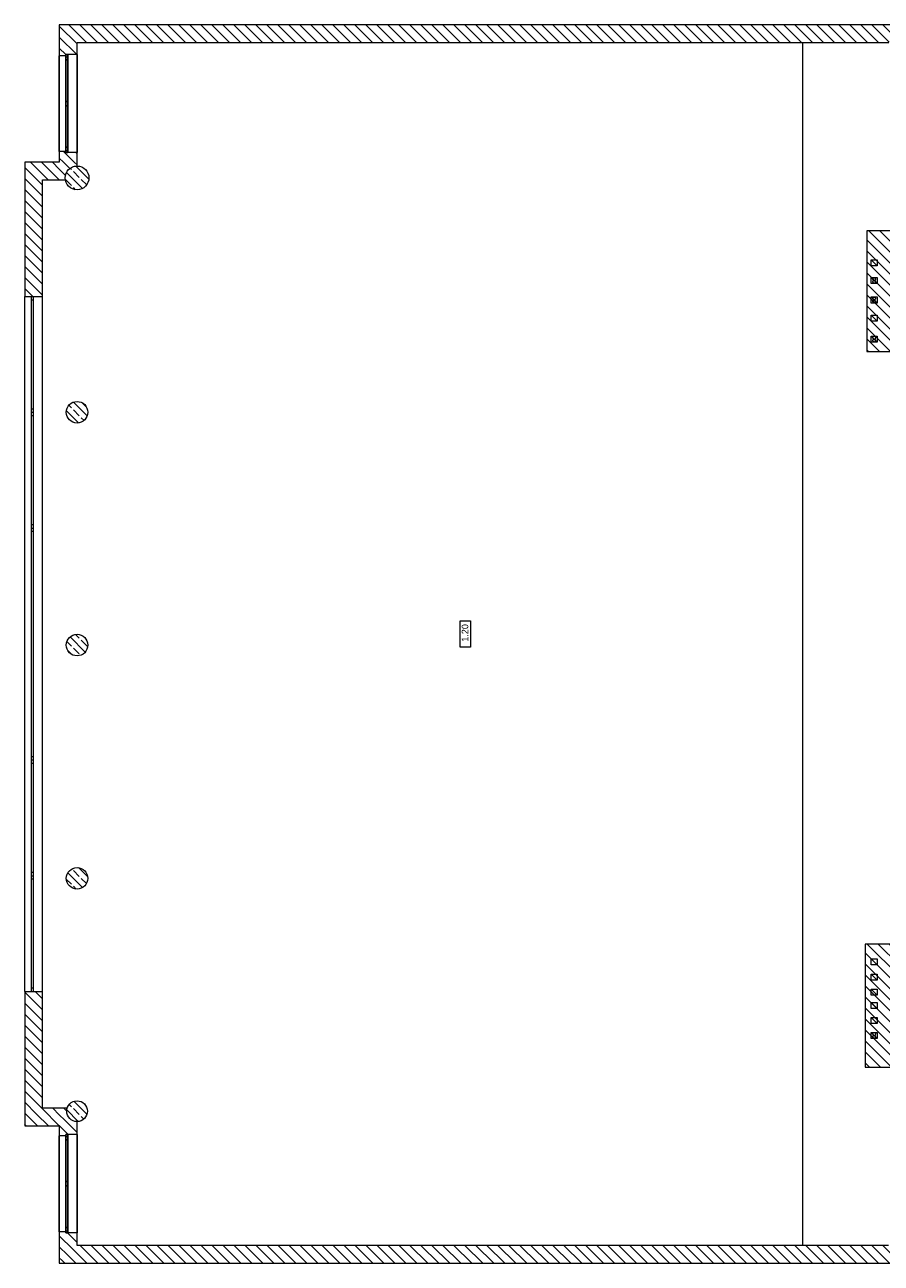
# Model space of a CAD drawing. Header units: millimetres. Extents: x -22245 to 37205, y -49470 to 0.
# Tile 1 of 16: x -22245 to -2420, y -49470 to -20800. Entities that reach past the tile are written whole.
import ezdxf

# ---------------------------------------------------------------- set-up
doc = ezdxf.new("R2010")
doc.units = ezdxf.units.MM
for name, color, linetype, lineweight in [('poziom_2 (1)_6_0_Nr_pióra__21_Nr_pióra__7', 7, 'Continuous', 9), ('poziom_2 (1)_6_2D - Ogólne_Nr_pióra__1_Nr_pióra__7', 7, 'Continuous', 9), ('poziom_2 (1)_6_2D - Ogólne_Nr_pióra__7_Nr_pióra__7', 7, 'Continuous', 9), ('poziom_2 (1)_6_Konstrukcja - Słupy_Nr_pióra__1_Nr_pióra__7', 7, 'Continuous', 9), ('poziom_2 (1)_6_Konstrukcja - Słupy_Nr_pióra__82_Nr_pióra__12', 7, 'Continuous', 9), ('poziom_2 (1)_6_Konstrukcja - Ściany zew_Nr_pióra__107_Nr_pióra__12', 7, 'Continuous', 9), ('poziom_2 (1)_6_Konstrukcja - Ściany zew_Nr_pióra__27_Nr_pióra__7', 7, 'Continuous', 9), ('poziom_2 (1)_6_Konstrukcja - Ściany zew_Nr_pióra__87_Nr_pióra__6', 7, 'Continuous', 9), ('poziom_2 (1)_6_Metryczki pomieszczeń ArchiCADa_Nr_pióra__6_Nr_pióra__5', 7, 'Continuous', 9), ('poziom_2 (1)_6_Okna ArchiCADa_Nr_pióra__101_Nr_pióra__252', 7, 'Continuous', 9), ('poziom_2 (1)_6_Okna ArchiCADa_Nr_pióra__27_Nr_pióra__7', 7, 'Continuous', 9), ('poziom_2 (1)_6_Okna ArchiCADa_Nr_pióra__81_Nr_pióra__6', 7, 'Continuous', 9)]:
    doc.layers.add(name, color=color, linetype=linetype, lineweight=lineweight)
doc.styles.add('GENERATED_STYLE_1', font='arial.ttf')
pattern_1 = [(135, (37205, -40790), (127.2792, 127.2792), [])]
pattern_2 = [(135, (37205, -40790), (183.8478, 183.8478), []), (135, (37113.08, -40881.92), (183.8478, 183.8478), [195, -65])]

msp = doc.modelspace()

# ---------------------------------------------------------------- hatches: boundary and pattern name
at = {"layer": 'poziom_2 (1)_6_Konstrukcja - Słupy_Nr_pióra__82_Nr_pióra__12'}
h = msp.add_hatch(dxfattribs=at)
h.set_pattern_fill('BETON_ZBROJONY_0006', color=256, angle=270, style=0, pattern_type=2)
h.set_pattern_definition(pattern_2)
h.paths.add_polyline_path([(-20760, -24345, 0.414214), (-21035, -24070, 0.414214), (-21310, -24345, 0.414214), (-21035, -24620, 0.414214)])
h = msp.add_hatch(dxfattribs=at)
h.set_pattern_fill('BETON_ZBROJONY_0006', color=256, angle=270, style=0, pattern_type=2)
h.set_pattern_definition(pattern_2)
h.paths.add_polyline_path([(-20785, -29770, 0.414214), (-21035, -29520, 0.414214), (-21285, -29770, 0.414214), (-21035, -30020, 0.414214)])
h = msp.add_hatch(dxfattribs=at)
h.set_pattern_fill('BETON_ZBROJONY_0006', color=256, angle=270, style=0, pattern_type=2)
h.set_pattern_definition(pattern_2)
h.paths.add_polyline_path([(-20785, -35160, 0.414214), (-21035, -34910, 0.414214), (-21285, -35160, 0.414214), (-21035, -35410, 0.414214)])
h = msp.add_hatch(dxfattribs=at)
h.set_pattern_fill('BETON_ZBROJONY_0006', color=256, angle=270, style=0, pattern_type=2)
h.set_pattern_definition(pattern_2)
h.paths.add_polyline_path([(-20785, -40560, 0.414214), (-21035, -40310, 0.414214), (-21285, -40560, 0.414214), (-21035, -40810, 0.414214)])
h = msp.add_hatch(dxfattribs=at)
h.set_pattern_fill('BETON_ZBROJONY_0006', color=256, angle=270, style=0, pattern_type=2)
h.set_pattern_definition(pattern_2)
h.paths.add_polyline_path([(-20795, -45950, 0.414214), (-21035, -45710, 0.414214), (-21275, -45950, 0.414214), (-21035, -46190, 0.414214)])
at = {"layer": 'poziom_2 (1)_6_Konstrukcja - Ściany zew_Nr_pióra__107_Nr_pióra__12'}
h = msp.add_hatch(dxfattribs=at)
h.set_pattern_fill('BLOCZKI_CERAMICZNE_0006', color=256, angle=270, style=0, pattern_type=2)
h.set_pattern_definition(pattern_1)
h.paths.add_polyline_path([(-21035, -21210), (-2245, -21210), (-1895, -20800), (-21445, -20800)])
h = msp.add_hatch(dxfattribs=at)
h.set_pattern_fill('BLOCZKI_CERAMICZNE_0006', color=256, angle=270, style=0, pattern_type=2)
h.set_pattern_definition(pattern_1)
h.paths.add_polyline_path([(-21295, -21520), (-21295, -21490), (-21035, -21490), (-21035, -21210), (-21445, -20800), (-21445, -21520)])
h = msp.add_hatch(dxfattribs=at)
h.set_pattern_fill('BLOCZKI_CERAMICZNE_0006', color=256, angle=270, style=0, pattern_type=2)
h.set_pattern_definition(pattern_1)
h.paths.add_polyline_path([(-21445, -23730), (-21445, -23980), (-21035, -23980), (-21035, -23760), (-21295, -23760), (-21295, -23730)])
h = msp.add_hatch(dxfattribs=at)
h.set_pattern_fill('BLOCZKI_CERAMICZNE_0006', color=256, angle=270, style=0, pattern_type=2)
h.set_pattern_definition(pattern_1)
h.paths.add_polyline_path([(-22245, -27090), (-21835, -27090), (-21835, -24390), (-22245, -23980)])
h = msp.add_hatch(dxfattribs=at)
h.set_pattern_fill('BLOCZKI_CERAMICZNE_0006', color=256, angle=270, style=0, pattern_type=2)
h.set_pattern_definition(pattern_1)
h.paths.add_polyline_path([(-22245, -23980), (-21835, -24390), (-21445, -24390), (-21445, -23980)])
h = msp.add_hatch(dxfattribs=at)
h.set_pattern_fill('BLOCZKI_CERAMICZNE_0006', color=256, angle=270, style=0, pattern_type=2)
h.set_pattern_definition(pattern_1)
h.paths.add_polyline_path([(-21445, -23980), (-21445, -24390), (-21303, -24390), (-21310, -24345), (-21297, -24260), (-21257, -24183), (-21250, -24175), (-21445, -23980)])
h = msp.add_hatch(dxfattribs=at)
h.set_pattern_fill('BLOCZKI_CERAMICZNE_0006', color=256, angle=270, style=0, pattern_type=2)
h.set_pattern_definition(pattern_1)
h.paths.add_polyline_path([(-21250, -24175), (-21197, -24123), (-21120, -24083), (-21035, -24070), (-21035, -23980), (-21445, -23980)])
h = msp.add_hatch(dxfattribs=at)
h.set_pattern_fill('BLOCZKI_CERAMICZNE_0006', color=256, angle=270, style=0, pattern_type=2)
h.set_pattern_definition(pattern_1)
h.paths.add_polyline_path([(-2005, -28360), (-2005, -25570), (-2755, -25570), (-2755, -28360)])
h = msp.add_hatch(dxfattribs=at)
h.set_pattern_fill('BLOCZKI_CERAMICZNE_0006', color=256, angle=270, style=0, pattern_type=2)
h.set_pattern_definition(pattern_1)
h.paths.add_polyline_path([(-2795, -42080), (-2795, -44930), (-2005, -44930), (-2005, -42080)])
h = msp.add_hatch(dxfattribs=at)
h.set_pattern_fill('BLOCZKI_CERAMICZNE_0006', color=256, angle=270, style=0, pattern_type=2)
h.set_pattern_definition(pattern_1)
h.paths.add_polyline_path([(-22245, -43180), (-22245, -46290), (-21835, -45880), (-21835, -43180)])
h = msp.add_hatch(dxfattribs=at)
h.set_pattern_fill('BLOCZKI_CERAMICZNE_0006', color=256, angle=270, style=0, pattern_type=2)
h.set_pattern_definition(pattern_1)
h.paths.add_polyline_path([(-21445, -46290), (-21445, -45880), (-21835, -45880), (-22245, -46290)])
h = msp.add_hatch(dxfattribs=at)
h.set_pattern_fill('BLOCZKI_CERAMICZNE_0006', color=256, angle=270, style=0, pattern_type=2)
h.set_pattern_definition(pattern_1)
h.paths.add_polyline_path([(-21445, -46290), (-21233, -46078), (-21257, -46042), (-21275, -45950), (-21261, -45880), (-21445, -45880)])
h = msp.add_hatch(dxfattribs=at)
h.set_pattern_fill('BLOCZKI_CERAMICZNE_0006', color=256, angle=270, style=0, pattern_type=2)
h.set_pattern_definition(pattern_1)
h.paths.add_polyline_path([(-21035, -46290), (-21035, -46190), (-21127, -46172), (-21205, -46120), (-21233, -46078), (-21445, -46290)])
h = msp.add_hatch(dxfattribs=at)
h.set_pattern_fill('BLOCZKI_CERAMICZNE_0006', color=256, angle=270, style=0, pattern_type=2)
h.set_pattern_definition(pattern_1)
h.paths.add_polyline_path([(-21295, -46520), (-21295, -46490), (-21035, -46490), (-21035, -46290), (-21445, -46290), (-21445, -46520)])
h = msp.add_hatch(dxfattribs=at)
h.set_pattern_fill('BLOCZKI_CERAMICZNE_0006', color=256, angle=270, style=0, pattern_type=2)
h.set_pattern_definition(pattern_1)
h.paths.add_polyline_path([(-21445, -48740), (-21445, -49470), (-21035, -49060), (-21035, -48770), (-21295, -48770), (-21295, -48740)])
h = msp.add_hatch(dxfattribs=at)
h.set_pattern_fill('BLOCZKI_CERAMICZNE_0006', color=256, angle=270, style=0, pattern_type=2)
h.set_pattern_definition(pattern_1)
h.paths.add_polyline_path([(-21445, -49470), (-1895, -49470), (-2255, -49060), (-21035, -49060)])

# ---------------------------------------------------------------- linework, layer by layer
at = {"layer": 'poziom_2 (1)_6_0_Nr_pióra__21_Nr_pióra__7', "flags": 128}
for points in [[(-21035, -21490), (-21295, -21490), (-21295, -21520), (-21445, -21520)], [(-21035, -23760), (-21295, -23760), (-21295, -23730), (-21445, -23730)], [(-21035, -46490), (-21295, -46490), (-21295, -46520), (-21445, -46520)], [(-21035, -48770), (-21295, -48770), (-21295, -48740), (-21445, -48740)]]:
    msp.add_lwpolyline(points, dxfattribs=at)
at = {"layer": 'poziom_2 (1)_6_2D - Ogólne_Nr_pióra__1_Nr_pióra__7'}
msp.add_line((-4235, -49060), (-4235, -21210), dxfattribs=at)
at = {"layer": 'poziom_2 (1)_6_2D - Ogólne_Nr_pióra__1_Nr_pióra__7', "flags": 128}
for points in [[(-2655, -26242), (-2515, -26242), (-2515, -26382), (-2655, -26382)], [(-2655, -26651), (-2515, -26651), (-2515, -26791), (-2655, -26791)], [(-2655, -27102), (-2515, -27102), (-2515, -27242), (-2655, -27242)], [(-2655, -27522), (-2515, -27522), (-2515, -27662), (-2655, -27662)], [(-2655, -28007), (-2515, -28007), (-2515, -28147), (-2655, -28147)], [(-2655, -42425), (-2515, -42425), (-2515, -42565), (-2655, -42565)], [(-2655, -42780), (-2515, -42780), (-2515, -42920), (-2655, -42920)], [(-2655, -43126), (-2515, -43126), (-2515, -43266), (-2655, -43266)], [(-2655, -43436), (-2515, -43436), (-2515, -43576), (-2655, -43576)], [(-2655, -43781), (-2515, -43781), (-2515, -43921), (-2655, -43921)], [(-2655, -44127), (-2515, -44127), (-2515, -44267), (-2655, -44267)]]:
    msp.add_lwpolyline(points, close=True, dxfattribs=at)
at = {"layer": 'poziom_2 (1)_6_2D - Ogólne_Nr_pióra__1_Nr_pióra__7'}
for centre in [(-2583, -26687), (-2583, -26754), (-2583, -27138), (-2583, -27205), (-2583, -28043), (-2583, -28111), (-2583, -44163), (-2583, -44231)]:
    msp.add_ellipse(centre, major_axis=(0, 33.6), ratio=0.860295, dxfattribs=at)
at = {"layer": 'poziom_2 (1)_6_2D - Ogólne_Nr_pióra__7_Nr_pióra__7'}
for p, q in [((-2655, -26242), (-2515, -26382)), ((-2655, -26651), (-2515, -26791)), ((-2655, -27102), (-2515, -27242)), ((-2655, -27522), (-2515, -27662)), ((-2655, -28007), (-2515, -28147)), ((-2655, -42425), (-2515, -42565)), ((-2655, -42780), (-2515, -42920)), ((-2655, -43126), (-2515, -43266)), ((-2655, -43436), (-2515, -43576)), ((-2655, -43781), (-2515, -43921)), ((-2655, -44127), (-2515, -44267))]:
    msp.add_line(p, q, dxfattribs=at)
at = {"layer": 'poziom_2 (1)_6_Konstrukcja - Słupy_Nr_pióra__1_Nr_pióra__7'}
for centre, radius in [((-21035, -24345), 275), ((-21035, -29770), 250), ((-21035, -35160), 250), ((-21035, -40560), 250), ((-21035, -45950), 240)]:
    msp.add_circle(centre, radius, dxfattribs=at)
at = {"layer": 'poziom_2 (1)_6_Konstrukcja - Ściany zew_Nr_pióra__27_Nr_pióra__7'}
for p, q in [((-22245, -27090), (-22095, -27090)), ((-22095, -27090), (-22045, -27090)), ((-22045, -27090), (-21835, -27090)), ((-22245, -43180), (-22095, -43180)), ((-22095, -43180), (-22045, -43180)), ((-22045, -43180), (-21835, -43180))]:
    msp.add_line(p, q, dxfattribs=at)
at = {"layer": 'poziom_2 (1)_6_Konstrukcja - Ściany zew_Nr_pióra__27_Nr_pióra__7', "flags": 128}
for points in [[(-1895, -20800), (-21445, -20800)], [(-21445, -20800), (-21445, -21520)], [(-21035, -21210), (-2245, -21210)], [(-21035, -21490), (-21035, -21210)], [(-21445, -23730), (-21445, -23980)], [(-21035, -24070), (-21035, -23760)], [(-22245, -23980), (-22245, -27090)], [(-21445, -23980), (-22245, -23980)], [(-21835, -27090), (-21835, -24390)], [(-21835, -24390), (-21306, -24390)], [(-2335, -25570), (-2755, -25570)], [(-2755, -25570), (-2755, -28360)], [(-2755, -28360), (-2355, -28360)], [(-2795, -42080), (-2795, -44930)], [(-2355, -42080), (-2795, -42080)], [(-22245, -43180), (-22245, -46290)], [(-21835, -45880), (-21835, -43180)], [(-2795, -44930), (-2355, -44930)], [(-21265, -45880), (-21835, -45880)], [(-22245, -46290), (-21445, -46290)], [(-21445, -46290), (-21445, -46520)], [(-21035, -46490), (-21035, -46190)], [(-21445, -48740), (-21445, -49470)], [(-21035, -49060), (-21035, -48770)], [(-2255, -49060), (-21035, -49060)], [(-21445, -49470), (-1895, -49470)]]:
    msp.add_lwpolyline(points, dxfattribs=at)
at = {"layer": 'poziom_2 (1)_6_Konstrukcja - Ściany zew_Nr_pióra__87_Nr_pióra__6', "flags": 128}
for points in [[(-2005, -25570), (-2755, -25570)], [(-2755, -25570), (-2755, -28360)], [(-2755, -28360), (-2005, -28360)], [(-2795, -42080), (-2795, -44930)], [(-2005, -42080), (-2795, -42080)], [(-2795, -44930), (-2005, -44930)]]:
    msp.add_lwpolyline(points, dxfattribs=at)
at = {"layer": 'poziom_2 (1)_6_Metryczki pomieszczeń ArchiCADa_Nr_pióra__6_Nr_pióra__5'}
for p, q in [((-12167, -35205), (-12167, -34595)), ((-12167, -34595), (-11931, -34595)), ((-11931, -34595), (-11931, -35205)), ((-11931, -35205), (-12167, -35205))]:
    msp.add_line(p, q, dxfattribs=at)
at = {"layer": 'poziom_2 (1)_6_Okna ArchiCADa_Nr_pióra__101_Nr_pióra__252'}
for p, q in [((-21295, -21490), (-21295, -21615)), ((-21295, -21615), (-21295, -21490)), ((-21245, -21615), (-21245, -21490)), ((-21245, -21490), (-21245, -21615)), ((-21295, -21615), (-21245, -21615)), ((-21245, -21615), (-21295, -21615)), ((-21245, -22575), (-21295, -22575)), ((-21295, -22575), (-21295, -22625)), ((-21295, -22625), (-21295, -22575)), ((-21295, -22575), (-21245, -22575)), ((-21295, -22625), (-21295, -22675)), ((-21295, -22675), (-21295, -22625)), ((-21245, -22625), (-21245, -22575)), ((-21245, -22575), (-21245, -22625)), ((-21245, -22675), (-21245, -22625)), ((-21245, -22625), (-21245, -22675)), ((-21295, -22675), (-21245, -22675)), ((-21245, -22675), (-21295, -22675)), ((-21245, -23635), (-21295, -23635)), ((-21295, -23635), (-21295, -23760)), ((-21295, -23760), (-21295, -23635)), ((-21295, -23635), (-21245, -23635)), ((-21245, -23760), (-21245, -23635)), ((-21245, -23635), (-21245, -23760)), ((-22095, -27090), (-22095, -27165)), ((-22095, -27165), (-22045, -27165)), ((-22045, -27165), (-22045, -27090)), ((-22045, -29695), (-22095, -29695)), ((-22095, -29695), (-22095, -29770)), ((-22095, -29770), (-22095, -29845)), ((-22045, -29770), (-22045, -29695)), ((-22045, -29845), (-22045, -29770)), ((-22095, -29845), (-22045, -29845)), ((-22045, -32375), (-22095, -32375)), ((-22095, -32375), (-22095, -32450)), ((-22045, -32450), (-22045, -32375)), ((-22095, -32450), (-22095, -32525)), ((-22095, -32525), (-22045, -32525)), ((-22045, -32525), (-22045, -32450)), ((-22045, -37745), (-22095, -37745)), ((-22095, -37745), (-22095, -37820)), ((-22095, -37820), (-22095, -37895)), ((-22045, -37820), (-22045, -37745)), ((-22045, -37895), (-22045, -37820)), ((-22095, -37895), (-22045, -37895)), ((-22045, -40425), (-22095, -40425)), ((-22095, -40425), (-22095, -40500)), ((-22095, -40500), (-22095, -40575)), ((-22095, -40575), (-22045, -40575)), ((-22045, -40500), (-22045, -40425)), ((-22045, -40575), (-22045, -40500)), ((-22045, -43105), (-22095, -43105)), ((-22095, -43105), (-22095, -43180)), ((-22045, -43180), (-22045, -43105)), ((-21295, -46490), (-21295, -46615)), ((-21295, -46615), (-21295, -46490)), ((-21295, -46615), (-21245, -46615)), ((-21245, -46615), (-21295, -46615)), ((-21245, -46615), (-21245, -46490)), ((-21245, -46490), (-21245, -46615)), ((-21245, -47580), (-21295, -47580)), ((-21295, -47580), (-21295, -47630)), ((-21295, -47630), (-21295, -47580)), ((-21295, -47580), (-21245, -47580)), ((-21245, -47630), (-21245, -47580)), ((-21245, -47580), (-21245, -47630)), ((-21295, -47630), (-21295, -47680)), ((-21295, -47680), (-21295, -47630)), ((-21295, -47680), (-21245, -47680)), ((-21245, -47680), (-21295, -47680)), ((-21245, -47680), (-21245, -47630)), ((-21245, -47630), (-21245, -47680)), ((-21245, -48645), (-21295, -48645)), ((-21295, -48645), (-21295, -48770)), ((-21295, -48770), (-21295, -48645)), ((-21295, -48645), (-21245, -48645)), ((-21245, -48770), (-21245, -48645)), ((-21245, -48645), (-21245, -48770))]:
    msp.add_line(p, q, dxfattribs=at)
at = {"layer": 'poziom_2 (1)_6_Okna ArchiCADa_Nr_pióra__27_Nr_pióra__7'}
for p, q in [((-21295, -21490), (-21245, -21490)), ((-21295, -21520), (-21295, -21490)), ((-21295, -21490), (-21245, -21490)), ((-21295, -21520), (-21295, -21490)), ((-21295, -23730), (-21295, -23760)), ((-21295, -23730), (-21295, -23760)), ((-21295, -23760), (-21245, -23760)), ((-21295, -23760), (-21245, -23760)), ((-22095, -27090), (-22045, -27090)), ((-22095, -29770), (-22045, -29770)), ((-22095, -29770), (-22045, -29770)), ((-22095, -32450), (-22045, -32450)), ((-22095, -32450), (-22045, -32450)), ((-22095, -37820), (-22045, -37820)), ((-22095, -37820), (-22045, -37820)), ((-22095, -40500), (-22045, -40500)), ((-22095, -40500), (-22045, -40500)), ((-22095, -43180), (-22045, -43180)), ((-21295, -46490), (-21245, -46490)), ((-21295, -46520), (-21295, -46490)), ((-21295, -46490), (-21245, -46490)), ((-21295, -46520), (-21295, -46490)), ((-21295, -48740), (-21295, -48770)), ((-21295, -48740), (-21295, -48770)), ((-21295, -48770), (-21245, -48770)), ((-21295, -48770), (-21245, -48770))]:
    msp.add_line(p, q, dxfattribs=at)
at = {"layer": 'poziom_2 (1)_6_Okna ArchiCADa_Nr_pióra__81_Nr_pióra__6'}
for p, q in [((-21035, -23760), (-21035, -21490)), ((-21035, -21490), (-21035, -23760)), ((-21445, -23730), (-21445, -21520)), ((-21445, -21520), (-21445, -23730)), ((-21295, -21540), (-21245, -21540)), ((-21295, -21540), (-21245, -21540)), ((-21295, -21615), (-21295, -22575)), ((-21295, -22575), (-21295, -21615)), ((-21245, -22575), (-21245, -21615)), ((-21245, -21615), (-21245, -22575)), ((-21295, -22675), (-21295, -23635)), ((-21295, -23635), (-21295, -22675)), ((-21245, -23635), (-21245, -22675)), ((-21245, -22675), (-21245, -23635)), ((-21295, -23710), (-21245, -23710)), ((-21295, -23710), (-21245, -23710)), ((-22245, -29770), (-22245, -27090)), ((-22095, -27165), (-22095, -29695)), ((-22045, -29695), (-22045, -27165)), ((-21835, -29770), (-21835, -27090)), ((-22245, -32450), (-22245, -29770)), ((-21835, -32450), (-21835, -29770)), ((-22095, -29845), (-22095, -32375)), ((-22045, -32375), (-22045, -29845)), ((-22245, -37820), (-22245, -32450)), ((-22095, -32525), (-22095, -37745)), ((-22045, -37745), (-22045, -32525)), ((-21835, -37820), (-21835, -32450)), ((-22245, -40500), (-22245, -37820)), ((-21835, -40500), (-21835, -37820)), ((-22095, -37895), (-22095, -40425)), ((-22045, -40425), (-22045, -37895)), ((-22245, -43180), (-22245, -40500)), ((-22095, -40575), (-22095, -43105)), ((-22045, -43105), (-22045, -40575)), ((-21835, -43180), (-21835, -40500)), ((-21445, -48740), (-21445, -46520)), ((-21445, -46520), (-21445, -48740)), ((-21295, -46540), (-21245, -46540)), ((-21295, -46540), (-21245, -46540)), ((-21295, -46615), (-21295, -47580)), ((-21295, -47580), (-21295, -46615)), ((-21245, -47580), (-21245, -46615)), ((-21245, -46615), (-21245, -47580)), ((-21035, -48770), (-21035, -46490)), ((-21035, -46490), (-21035, -48770)), ((-21295, -47680), (-21295, -48645)), ((-21295, -48645), (-21295, -47680)), ((-21245, -48645), (-21245, -47680)), ((-21245, -47680), (-21245, -48645)), ((-21295, -48720), (-21245, -48720)), ((-21295, -48720), (-21245, -48720))]:
    msp.add_line(p, q, dxfattribs=at)

# ---------------------------------------------------------------- texts
at = {"layer": 'poziom_2 (1)_6_Metryczki pomieszczeń ArchiCADa_Nr_pióra__6_Nr_pióra__5', "insert": (-12130, -35082), "char_height": 150, "attachment_point": 1, "rotation": 90, "style": 'GENERATED_STYLE_1'}
msp.add_mtext('\\A1;1.20', dxfattribs=at)

doc.saveas('drawing.dxf')
